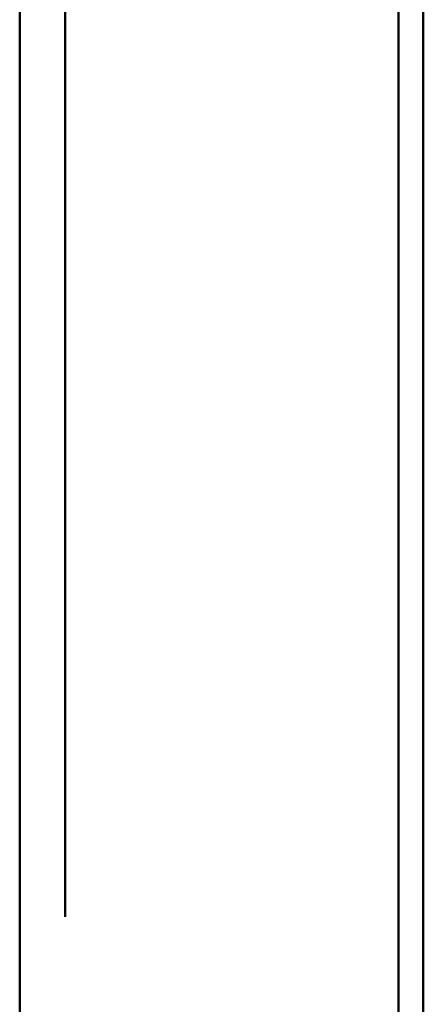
# Paper-space layout 'Layout1' of a CAD drawing. Extents: x -2 to 1033, y -36 to 596.
# Tile 176 of 256: x 377.01 to 378.25, y 441.87 to 444.89. Entities that reach past the tile are written whole.
import ezdxf

# ---------------------------------------------------------------- set-up
doc = ezdxf.new("R2010")
doc.units = 0
doc.linetypes.add('ACAD_ISO02W100', pattern=[15, 12, -3])
doc.linetypes.add('ACAD_ISO04W100', pattern=[30.5, 24, -3, 0.5, -3])
doc.layers.add('SS_ZEBRIK KOŠ', color=75, linetype='CONTINUOUS', lineweight=50)
doc.layers.add('SS_ZEBRIKY', color=24, linetype='CONTINUOUS', lineweight=50)

psp = doc.layouts.get("Layout1")

# ---------------------------------------------------------------- linework, layer by layer
at = {"layer": 'SS_ZEBRIK KOŠ', "color": 1, "linetype": 'Continuous', "ltscale": 0.25}
for p, q in [((378.1698, 546.985), (378.1698, 420.885)), ((378.2464, 420.885), (378.2464, 546.985))]:
    psp.add_line(p, q, dxfattribs=at)
at = {"layer": 'SS_ZEBRIKY', "color": 7, "linetype": 'ACAD_ISO04W100', "ltscale": 0.25}
psp.add_line((377.0063, 524.985), (377.0063, 378.385), dxfattribs=at)
at = {"layer": 'SS_ZEBRIKY', "color": 3, "linetype": 'ACAD_ISO02W100', "ltscale": 0.25}
psp.add_line((377.1463, 378.385), (377.1463, 524.985), dxfattribs=at)
at = {"layer": 'SS_ZEBRIKY', "color": 1, "linetype": 'Continuous', "ltscale": 0.25}
psp.add_line((377.0063, 452.285), (377.0063, 421.885), dxfattribs=at)

doc.saveas('drawing.dxf')
